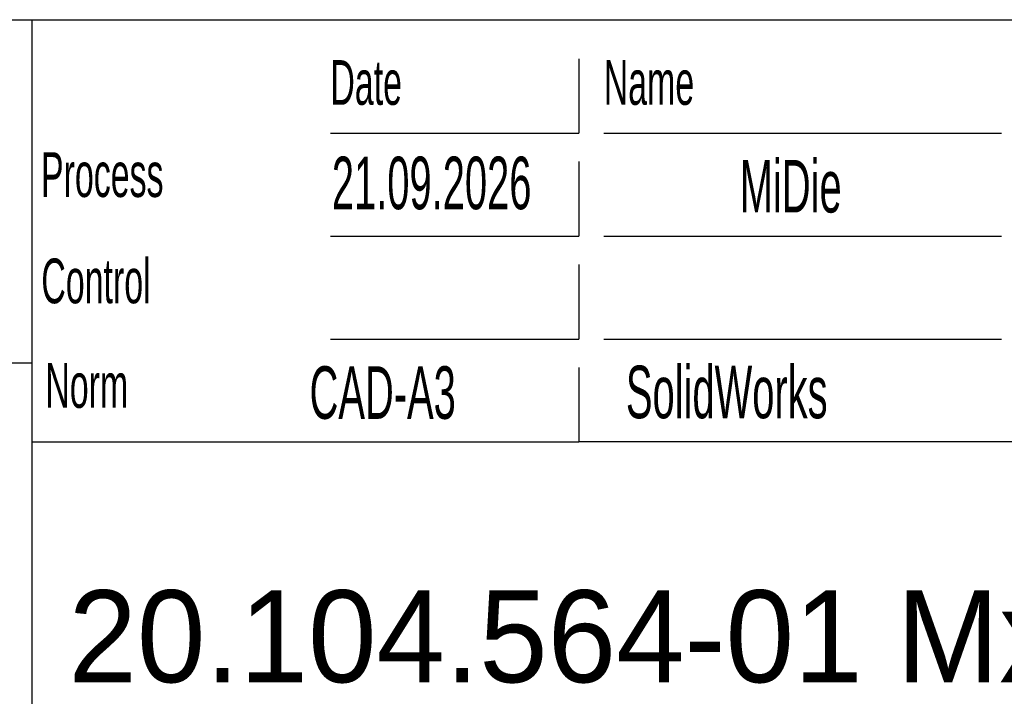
# Model space of a CAD drawing. Header units: millimetres. Extents: x 11 to 411, y 5 to 292.
# Tile 6 of 11: x 276 to 316, y 28 to 55. Entities that reach past the tile are written whole.
import ezdxf

# ---------------------------------------------------------------- set-up
doc = ezdxf.new("R2010")
doc.units = ezdxf.units.MM
doc.layers.add('1', color=7, linetype='Continuous')
doc.layers.add('SLD-0', color=7, linetype='Continuous')
doc.styles.add('SLDTEXTSTYLE1', font='TXT', dxfattribs={"width": 0.567})
doc.styles.add('SLDTEXTSTYLE2', font='TXT')

msp = doc.modelspace()

# ---------------------------------------------------------------- linework, layer by layer
at = {"layer": '1', "color": 7}
for p, q in [((225.588, 55.166), (410.588, 55.166)), ((276.588, 50.166), (276.588, 55.166)), ((276.588, 21.594), (276.588, 50.166)), ((276.588, 38.166), (298.588, 38.166))]:
    msp.add_line(p, q, dxfattribs=at)
at = {"layer": '1'}
for p, q in [((298.588, 53.594), (298.588, 50.594)), ((288.588, 50.594), (298.588, 50.594)), ((299.588, 50.594), (315.588, 50.594)), ((298.588, 49.452), (298.588, 46.452)), ((288.588, 46.452), (298.588, 46.452)), ((299.588, 46.452), (315.588, 46.452)), ((298.588, 45.309), (298.588, 42.309)), ((288.588, 42.309), (298.588, 42.309)), ((299.588, 42.309), (315.588, 42.309)), ((298.588, 41.166), (298.588, 38.166)), ((316.588, 38.166), (298.588, 38.166))]:
    msp.add_line(p, q, dxfattribs=at)
at = {"layer": 'SLD-0'}
msp.add_line((225.588, 41.348), (276.588, 41.348), dxfattribs=at)

# ---------------------------------------------------------------- texts
at = {"layer": '1'}
for s, insert, char_height, attachment_point, style in [('Date', (288.588, 53.538), 1.8, 1, 'SLDTEXTSTYLE1'), ('Name', (299.588, 53.538), 1.8, 1, 'SLDTEXTSTYLE1'), ('Process', (276.945, 49.828), 1.8, 1, 'SLDTEXTSTYLE1'), ('21.09.2026', (292.664, 49.651), 2.1167, 2, 'SLDTEXTSTYLE1'), ('MiDie', (307.112, 49.52), 2.1167, 2, 'SLDTEXTSTYLE1'), ('Control', (276.958, 45.549), 1.8, 1, 'SLDTEXTSTYLE1'), ('Norm', (277.118, 41.339), 1.8, 1, 'SLDTEXTSTYLE1'), ('CAD-A3', (287.751, 41.212), 2.1167, 1, 'SLDTEXTSTYLE1'), ('SolidWorks', (300.481, 41.236), 2.1167, 1, 'SLDTEXTSTYLE1'), ('20.104.564-01 Mx-ONE-SMA-12DN016', (321.688, 32.194), 3.70417, 2, 'SLDTEXTSTYLE2')]:
    msp.add_mtext(s, dxfattribs=dict(at, insert=insert, char_height=char_height, attachment_point=attachment_point, style=style))

doc.saveas('drawing.dxf')
